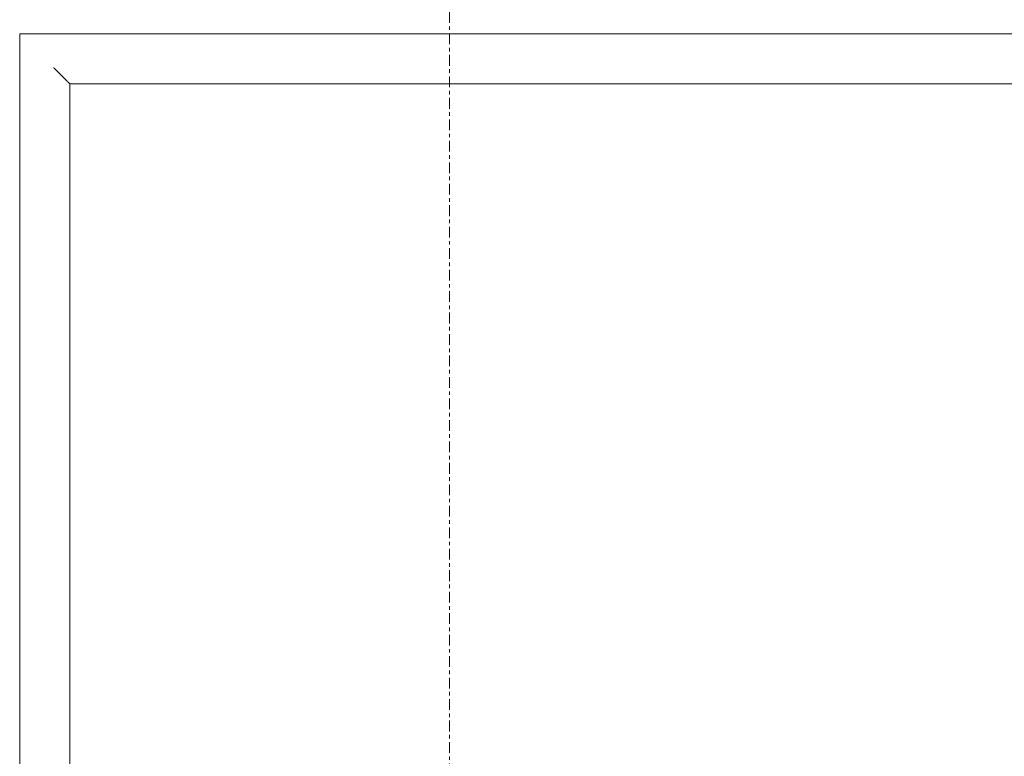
# Model space of a CAD drawing. Header units: millimetres. Extents: x -281 to 121694, y -16481 to 65128.
# Tile 230 of 256: x 16960 to 17510, y 48880 to 49292. Entities that reach past the tile are written whole.
import ezdxf

# ---------------------------------------------------------------- set-up
doc = ezdxf.new("R2010")
doc.units = ezdxf.units.MM
doc.linetypes.add('Grid Line', pattern=[12, 6, -2, 2, -2])
for name, color, linetype, lineweight in [('A--L$01A__Algemeen', 7, 'Continuous', 5), ('A--L$07A__Stramien', 1, 'Continuous', 5), ('A--L82__LosseGebruikersInvent', 1, 'Continuous', 5)]:
    doc.layers.add(name, color=color, linetype=linetype, lineweight=lineweight)

# ---------------------------------------------------------------- blocks, each defined once
blk = doc.blocks.new('NLRS_82_FU_UN_spoekbak_gen_kad - spoelbak dxbxh 900x1200x957-V392-L_80_ 13')
at = {"layer": 'A--L$01A__Algemeen'}
for p, q in [((-600, 322.68), (-600, -577.32)), ((-572, 294.68), (-572, -549.32)), ((-572, 294.68), (-572, -549.32)), ((-572, -549.32), (572, -549.32)), ((0, -549.32), (-572, -549.32)), ((-579.27, -556.59), (-573.73, -551.06)), ((-600, -577.32), (600, -577.32))]:
    blk.add_line(p, q, dxfattribs=at)
for points in [[(-573.73, -551.06), (-573.58, -550.9), (-573.24, -550.57), (-572.64, -549.96), (-572.21, -549.54), (-572, -549.32)], [(-581.04, -558.36), (-580.82, -558.14), (-580.38, -557.71), (-579.77, -557.09), (-579.42, -556.75), (-579.27, -556.59)]]:
    blk.add_open_spline(points, degree=3, dxfattribs=at)

msp = doc.modelspace()

# ---------------------------------------------------------------- linework, layer by layer
at = {"layer": 'A--L$07A__Stramien', "linetype": 'Grid Line'}
msp.add_line((17200, 64428.39), (17200, 5044.8), dxfattribs=at)

# ---------------------------------------------------------------- block references
at = {"layer": 'A--L82__LosseGebruikersInvent', "rotation": 270.0000000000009}
msp.add_blockref('NLRS_82_FU_UN_spoekbak_gen_kad - spoelbak dxbxh 900x1200x957-V392-L_80_ 13', (17537.32, 48684.25), dxfattribs=at)

doc.saveas('drawing.dxf')
